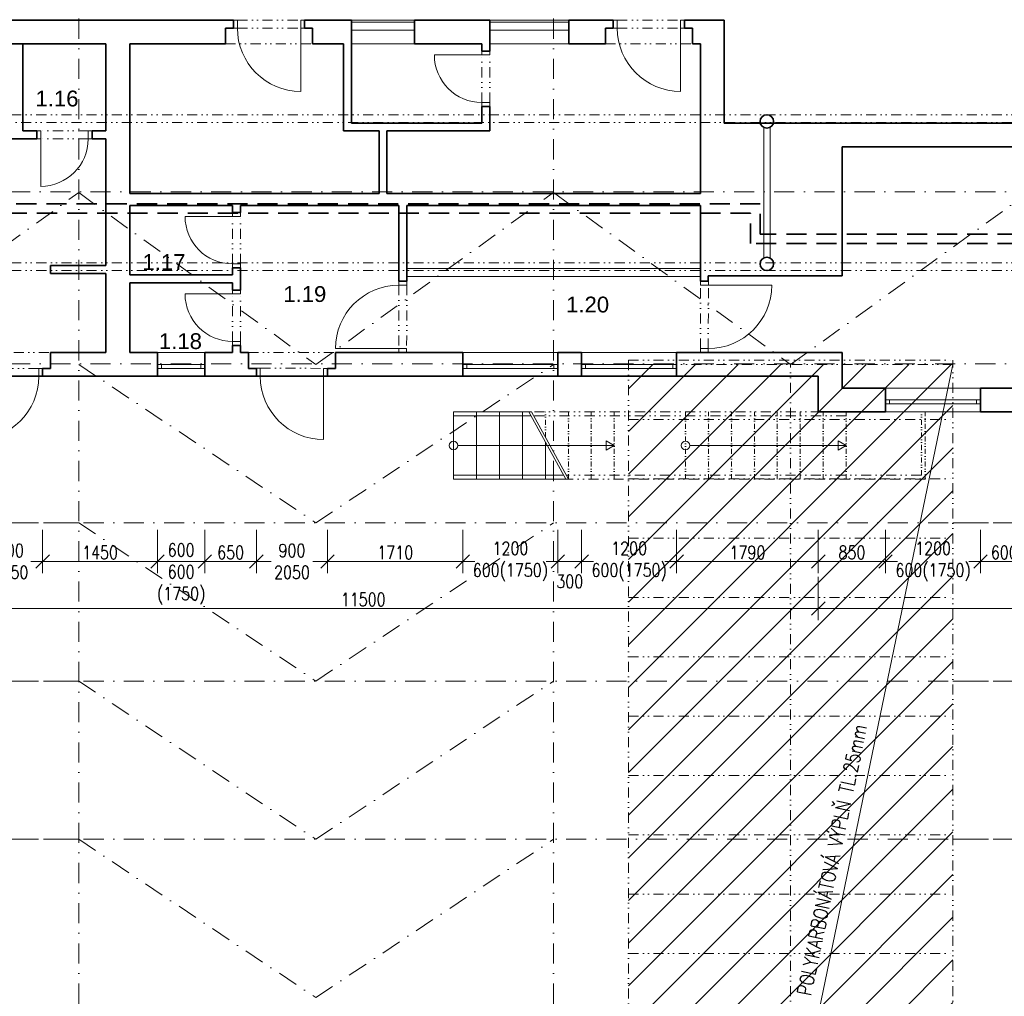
# Model space of a CAD drawing. Header units: millimetres. Extents: x -485339 to 286898, y -1189934 to 1602269.
# Tile 86 of 230: x -68625 to -56185, y -1027579 to -1015237. Entities that reach past the tile are written whole.
import ezdxf

# ---------------------------------------------------------------- set-up
doc = ezdxf.new("R2010")
doc.units = ezdxf.units.MM
doc.header["$LTSCALE"] = 10
for name, pattern in [('DASHDOT', [25.4, 12.7, -6.35, 0, -6.35]), ('DASHED', [19.05, 12.7, -6.35]), ('DĚLICÍ2', [15.875, 6.35, -3.175, 0, -3.175, 0, -3.175]), ('ČÁRKOVANÁ', [19.05, 12.7, -6.35]), ('ČÁRKOVANÁ2', [9.525, 6.35, -3.175])]:
    doc.linetypes.add(name, pattern=pattern)
doc.layers.get('Defpoints').update_dxf_attribs({"lineweight": 0})
for name, color, linetype, lineweight in [('N_dveře', 10, 'Continuous', 18), ('N_popis', 10, 'Continuous', 18), ('N_čáry_dělící stěna', 212, 'ČÁRKOVANÁ', 35), ('N_šrary', 10, 'Continuous', 18), ('St__otvory_dveře', 40, 'Continuous', 18), ('St_kóty', 132, 'Continuous', 18), ('St_otvory_okna', 40, 'Continuous', 18), ('St_plocha_místnosti', 250, 'Continuous', 18), ('St_sloupy_konstrukce haly', 5, 'Continuous', 35), ('St_čáry_nad', 250, 'DĚLICÍ2', 18), ('St_čáry_obrys', 5, 'Continuous', 35), ('St_čáry_osy', 250, 'DASHDOT', 18), ('St_čáry_plné', 250, 'Continuous', 18), ('St_čáry_pod', 250, 'ČÁRKOVANÁ2', 18)]:
    doc.layers.add(name, color=color, linetype=linetype, lineweight=lineweight)
doc.styles.add('Andy', font='arial.ttf')
doc.styles.get("Standard").update_dxf_attribs({"font": 'simplex.shx', "width": 0.8})
doc.dimstyles.new('stavebníM100', dxfattribs={"dimtxt": 165, "dimasz": 170, "dimexe": 150, "dimexo": 100, "dimgap": 30, "dimtad": 1, "dimdec": 0, "dimtxsty": 'Standard', "dimblk": 'OBLIQUE', "dimcen": -2.5, "dimdle": 150, "dimclrd": 256, "dimclre": 256, "dimclrt": 256, "dimadec": 4, "dimazin": 0, "dimtfac": 1, "dimtdec": 0, "dimtmove": 2, "dimatfit": 3, "dimldrblk": 'OBLIQUE', "dimfxl": 400, "dimfxlon": 1, "dimlwd": -1, "dimlwe": -1, "dimarcsym": 0})

# ---------------------------------------------------------------- blocks, each defined once
blk = doc.blocks.new('*U5513')
at = {"layer": 'St_čáry_osy', "ltscale": 2}
blk.add_lwpolyline([(-3000, -1000), (-4, 1000), (3000, -1000)], dxfattribs=at)
blk = doc.blocks.new('*U5512')
at = {"layer": 'St_čáry_osy', "ltscale": 2}
for p in [(60000, 6000), (60000, 4000), (60000, 2000), (60000, 0)]:
    blk.add_blockref('*U5513', p, dxfattribs=at)
blk = doc.blocks.new('*U5515')
at = {"layer": 'St_čáry_osy', "ltscale": 2}
for points in [[(-3950, 8000), (9058, 8000)], [(-3950, 6000), (9058, 6000)], [(-3950, 4000), (9058, 4000)]]:
    blk.add_lwpolyline(points, dxfattribs=at)
blk = doc.blocks.new('*U5514')
at = {"layer": 'St_čáry_osy', "ltscale": 2}
for p in [(48000, 0), (60000, 0), (72000, 0)]:
    blk.add_blockref('*U5515', p, dxfattribs=at)
blk = doc.blocks.new('G$C7F8F446A')
at = {"layer": 'St_čáry_plné', "color": 0, "linetype": 'ByBlock', "ltscale": 2}
for p, q in [((20055, 4100), (-55, 4100)), ((-55, 0), (20055, 0))]:
    blk.add_line(p, q, dxfattribs=at)
for points in [[(12555, 4100), (12555, 0)], [(13305, 4100), (13305, 0)], [(14055, 4100), (14055, 0)], [(14805, 4100), (14805, 0)], [(15555, 4100), (15555, 0)], [(16305, 4100), (16305, 0)], [(17055, 4100), (17055, 0)], [(17805, 4100), (17805, 0)], [(18555, 4100), (18555, 0)], [(19305, 4100), (19305, 0)], [(20055, 4100), (20055, 0)], [(-55, 2050), (20000, 2050)]]:
    blk.add_lwpolyline(points, dxfattribs=at)
at = {"layer": 'St_čáry_pod', "color": 0, "linetype": 'ByBlock', "ltscale": 2}
blk.add_line((20000, 0), (20000, 4100), dxfattribs=at)
blk = doc.blocks.new('G$C3969F823')
at = {"layer": 'St__otvory_dveře', "ltscale": 2}
for points in [[(-100, -50), (-100, 0), (0, 0), (0, -50)], [(-101, -700), (-101, -650), (-1, -650), (-1, -700)]]:
    blk.add_lwpolyline(points, close=True, dxfattribs=at)
at = {"layer": 'St__otvory_dveře', "linetype": 'DĚLICÍ2', "ltscale": 2}
for points in [[(-100, -50), (-101, -650)], [(0, -50), (-1, -650)]]:
    blk.add_lwpolyline(points, dxfattribs=at)
at = {"layer": 'St__otvory_dveře', "color": 0, "ltscale": 2}
blk.add_lwpolyline([(-101, -650), (-701, -650)], dxfattribs=at)
blk.add_arc((-101, -650), 600, 90, 180, dxfattribs=at)
blk = doc.blocks.new('G$CC1796412')
at = {"layer": 'St__otvory_dveře', "color": 0, "ltscale": 2}
blk.add_lwpolyline([(850, 1), (850, 801)], dxfattribs=at)
at = {"layer": 'St__otvory_dveře', "ltscale": 2}
for points in [[(50, 0), (0, 0), (0, -100), (50, -100)], [(900, 1), (850, 1), (850, -99), (900, -99)]]:
    blk.add_lwpolyline(points, close=True, dxfattribs=at)
at = {"layer": 'St__otvory_dveře', "linetype": 'DĚLICÍ2', "ltscale": 2}
for points in [[(50, 0), (850, 1)], [(50, -100), (850, -99)]]:
    blk.add_lwpolyline(points, dxfattribs=at)
at = {"layer": 'St__otvory_dveře', "color": 0, "ltscale": 2}
blk.add_arc((850, 1), 800, 90, 180, dxfattribs=at)
blk = doc.blocks.new('G$CC101BA37')
at = {"layer": 'St_otvory_okna', "ltscale": 2}
for points in [[(600, 50), (0, 50), (0, 0), (600, 0)], [(0, 50), (50, 50), (50, 0), (0, 0)], [(600, 50), (550, 50), (550, 0), (600, 0)]]:
    blk.add_lwpolyline(points, close=True, dxfattribs=at)
blk = doc.blocks.new('G$C09EC9A76')
at = {"layer": 'St_otvory_okna', "ltscale": 2}
for points in [[(1200, 50), (0, 50), (0, 0), (1200, 0)], [(0, 50), (50, 50), (50, 0), (0, 0)], [(1200, 50), (1150, 50), (1150, 0), (1200, 0)]]:
    blk.add_lwpolyline(points, close=True, dxfattribs=at)
blk = doc.blocks.new('G$CB69B1554')
at = {"layer": 'St_otvory_okna', "ltscale": 2}
for points in [[(58530, -25), (59330, -25)], [(60280, -25), (61280, -25)], [(58530, -125), (59330, -125)], [(60280, -125), (61280, -125)]]:
    blk.add_lwpolyline(points, dxfattribs=at)
at = {"layer": 'St_čáry_nad', "ltscale": 2}
for points in [[(56940, -300), (58040, -300)], [(61740, -300), (62840, -300)], [(53630, -4200), (54730, -4200)], [(57230, -4200), (58330, -4200)], [(64782, -4950), (60805, -4950)], [(64782, -5000), (60833, -5000)], [(65732, -5750), (61245, -5750)], [(65782, -5800), (61272, -5800)]]:
    blk.add_lwpolyline(points, dxfattribs=at)
at = {"layer": 'St_čáry_nad'}
for points in [[(60982, -5272), (60982, -4950)], [(61272, -5800), (61272, -4950)], [(61562, -5800), (61562, -4950)], [(61852, -5800), (61852, -4950)], [(62752, -5800), (62752, -4950)], [(63042, -5800), (63042, -4950)], [(63332, -5800), (63332, -4950)], [(63622, -5800), (63622, -4950)], [(63912, -5800), (63912, -4950)], [(64202, -5800), (64202, -4950)], [(64492, -5800), (64492, -4950)], [(64782, -5800), (64782, -4950)], [(65732, -5750), (65732, -4950)], [(65782, -5800), (65782, -4950)]]:
    blk.add_lwpolyline(points, dxfattribs=at)
at = {"layer": 'St_čáry_obrys', "ltscale": 2}
for points in [[(57040, 0), (52930, 0)], [(57040, -102), (57040, 0)], [(58530, 0), (57940, 0)], [(57940, -100), (57940, 0)], [(58530, -1300), (58530, 0)], [(60280, 0), (59330, 0)], [(59330, -300), (59330, 0)], [(60280, -390), (60280, 0)], [(61840, 0), (61280, 0)], [(61280, -300), (61280, 0)], [(61840, -102), (61840, 0)], [(63240, 0), (62740, 0)], [(63240, -1300), (63240, 0)], [(56940, -100), (57040, -100)], [(56940, -100), (56940, -300)], [(57940, -100), (57940, -2)], [(58040, -100), (57940, -100)], [(58040, -100), (58040, -300)], [(61740, -100), (61740, -300)], [(61740, -100), (61840, -100)], [(62740, -102), (62740, -2)], [(62740, -102), (62740, -2)], [(62840, -100), (62740, -100)], [(62840, -100), (62840, -300)], [(55430, -300), (53230, -300)], [(55430, -300), (54380, -300)], [(54380, -1400), (54380, -300)], [(55430, -1400), (55430, -300)], [(55730, -2190), (55730, -300)], [(56940, -300), (55730, -300)], [(58430, -300), (58040, -300)], [(58430, -1400), (58430, -300)], [(60180, -300), (59330, -300)], [(60180, -390), (60180, -300)], [(61740, -300), (61280, -300)], [(62940, -300), (62840, -300)], [(62940, -2190), (62940, -300)], [(60180, -1300), (60180, -1090)], [(60280, -1400), (60280, -1090)], [(60180, -1300), (58530, -1300)], [(73930, -1300), (63240, -1300)], [(54555, -1400), (54380, -1400)], [(54555, -1400), (54555, -1500)], [(55430, -1400), (55255, -1400)], [(55255, -1400), (55255, -1500)], [(58880, -1400), (58430, -1400)], [(58880, -2190), (58880, -1400)], [(60280, -1400), (58980, -1400)], [(58980, -2190), (58980, -1400)], [(54555, -1500), (54105, -1500)], [(55430, -1500), (55255, -1500)], [(55430, -3100), (55430, -1500)], [(72080, -1600), (64730, -1600)], [(64730, -3230), (64730, -1600)], [(58880, -2190), (55730, -2190)], [(62940, -2190), (58980, -2190)], [(55730, -3220), (55730, -2340)], [(57030, -2340), (55730, -2340)], [(57030, -2430), (57030, -2340)], [(57130, -2430), (57130, -2340)], [(59130, -2340), (57130, -2340)], [(59130, -3300), (59130, -2340)], [(59230, -3300), (59230, -2340)], [(62940, -2340), (59230, -2340)], [(62940, -3300), (62940, -2340)], [(55430, -3100), (54730, -3100)], [(54730, -3200), (54730, -3100)], [(55430, -3200), (54730, -3200)], [(55430, -4200), (55430, -3200)], [(55730, -3220), (57030, -3220)], [(57030, -3220), (57030, -3130)], [(57130, -3410), (57130, -3130)], [(64730, -3230), (63040, -3230)], [(63040, -3300), (63040, -3230)], [(55730, -4200), (55730, -3320)], [(55730, -3320), (57030, -3320)], [(57030, -3410), (57030, -3320)], [(59230, -3300), (59130, -3300)], [(63040, -3300), (62940, -3300)], [(54730, -4400), (54730, -4200)], [(55430, -4200), (54730, -4200)], [(56080, -4200), (55730, -4200)], [(57030, -4200), (56680, -4200)], [(57030, -4200), (57030, -4110)], [(57130, -4200), (57130, -4110)], [(57230, -4200), (57130, -4200)], [(57230, -4400), (57230, -4200)], [(59940, -4200), (58330, -4200)], [(58330, -4400), (58330, -4200)], [(61440, -4200), (61140, -4200)], [(64730, -4200), (62640, -4200)], [(64730, -4200), (64730, -4650)], [(54630, -4500), (54630, -4400)], [(54730, -4400), (54630, -4400)], [(57230, -4400), (57330, -4400)], [(57330, -4500), (57330, -4400)], [(58230, -4500), (58230, -4400)], [(58330, -4400), (58230, -4400)], [(54630, -4500), (56080, -4500)], [(56680, -4500), (57330, -4500)], [(58230, -4500), (59940, -4500)], [(61140, -4500), (61440, -4500)], [(62640, -4500), (64430, -4500)], [(64430, -4500), (64430, -4950)], [(65280, -4650), (64730, -4650)], [(65280, -4950), (65280, -4650)], [(67080, -4650), (66480, -4650)], [(66480, -4950), (66480, -4650)], [(65280, -4950), (64430, -4950)], [(67080, -4950), (66480, -4950)]]:
    blk.add_lwpolyline(points, dxfattribs=at)
at = {"layer": 'St_čáry_obrys'}
for points in [[(60180, -390), (60280, -390)], [(60180, -1090), (60280, -1090)], [(57030, -2430), (57130, -2430)], [(57030, -3130), (57130, -3130)], [(57030, -3410), (57130, -3410)], [(56080, -4200), (56080, -4500)], [(56680, -4200), (56680, -4500)], [(57030, -4110), (57130, -4110)], [(59940, -4200), (59940, -4500)], [(61140, -4200), (61140, -4500)], [(61440, -4200), (61440, -4500)], [(62640, -4200), (62640, -4500)]]:
    blk.add_lwpolyline(points, dxfattribs=at)
at = {"layer": 'St_čáry_plné'}
for p, q in [((56080, -4200), (56680, -4200)), ((59940, -4200), (61140, -4200)), ((61440, -4200), (62640, -4200)), ((56080, -4500), (56680, -4500)), ((59940, -4500), (61140, -4500)), ((61440, -4500), (62640, -4500)), ((65280, -4650), (66480, -4650)), ((65280, -4950), (66480, -4950))]:
    blk.add_line(p, q, dxfattribs=at)
at = {"layer": 'St_čáry_plné', "ltscale": 2}
for points in [[(58530, 0), (59330, 0)], [(60280, 0), (61280, 0)], [(59330, -300), (58530, -300)], [(61280, -300), (60280, -300)], [(59877, -5375), (61852, -5375)], [(62807, -5375), (64782, -5375)]]:
    blk.add_lwpolyline(points, dxfattribs=at)
at = {"layer": 'St_čáry_plné'}
for points in [[(62940, -3140), (59230, -3140)], [(62940, -3240), (59230, -3240)], [(60805, -4950), (59822, -4950)], [(59822, -5800), (59822, -4950)], [(60112, -5800), (60112, -4950)], [(60402, -5800), (60402, -4950)], [(60692, -5800), (60692, -4950)], [(60771, -4950), (61238, -5800)], [(60805, -4950), (61272, -5800)], [(60799, -5000), (59822, -5000)], [(60982, -5800), (60982, -5334)], [(61210, -5750), (59822, -5750)], [(61272, -5800), (59822, -5800)]]:
    blk.add_lwpolyline(points, dxfattribs=at)
at = {"layer": 'St_čáry_plné', "ltscale": 2}
for points in [[(61852, -5375), (61751, -5434), (61751, -5316)], [(64782, -5375), (64681, -5434), (64681, -5316)]]:
    blk.add_lwpolyline(points, close=True, dxfattribs=at)
for centre in [(59822, -5375), (62752, -5375)]:
    blk.add_circle(centre, 54.6, dxfattribs=at)
at = {"layer": 'St__otvory_dveře', "xscale": -1}
for name, p, rotation in [('G$CC1796412', (57040, -99), 180), ('G$CC1796412', (61840, -99), 180), ('G$C3969F823', (60280, -1090), 180), ('G$C3969F823', (55255, -1399), 270), ('G$C3969F823', (57130, -3130), 180), ('G$CC1796412', (59130, -3300), 89.9999999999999), ('G$CC1796412', (63040, -4200), 269.9999999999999), ('G$C3969F823', (57130, -4110), 180), ('G$CC1796412', (57330, -4499), 180)]:
    blk.add_blockref(name, p, dxfattribs=dict(at, rotation=rotation))
at = {"layer": 'St__otvory_dveře', "rotation": 180}
blk.add_blockref('G$CC1796412', (54630, -4501), dxfattribs=at)
at = {"layer": 'St_otvory_okna', "ltscale": 2}
for name, p in [('G$CC101BA37', (56080, -4400)), ('G$C09EC9A76', (59940, -4400)), ('G$C09EC9A76', (61440, -4400)), ('G$C09EC9A76', (65280, -4850))]:
    blk.add_blockref(name, p, dxfattribs=at)
blk = doc.blocks.new('G$CD8A98CDB')
at = {"layer": 'St_sloupy_konstrukce haly', "color": 250, "lineweight": 18, "ltscale": 2}
for points in [[(-825, 0), (825, 0)], [(-825, -80), (825, -80)]]:
    blk.add_lwpolyline(points, dxfattribs=at)
at = {"layer": 'St_sloupy_konstrukce haly', "ltscale": 2}
for centre in [(-900, -40), (900, -40)]:
    blk.add_circle(centre, 85, dxfattribs=at)
blk = doc.blocks.new('_OBLIQUE')
at = {"color": 0, "linetype": 'ByBlock'}
blk.add_line((-0.5, -0.5), (0.5, 0.5), dxfattribs=at)
blk = doc.blocks.new('*D5771')
at = {"layer": 'Defpoints', "color": 0}
for p in [(-43625, -992923), (-40393, -992923), (-59739, -1042046)]:
    blk.add_point(p, dxfattribs=at)
at = {"layer": 'St_kóty'}
for p, q in [((-40393, -1042196), (-40393, -992773)), ((-40793, -992923), (-40243, -992923)), ((-40793, -1042046), (-40243, -1042046))]:
    blk.add_line(p, q, dxfattribs=at)
at = {"layer": 'St_kóty', "linetype": 'ByBlock', "xscale": 170, "yscale": 170, "zscale": 170}
for p, rotation in [((-40393, -992923), 90), ((-40393, -1042046), 270)]:
    blk.add_blockref('_OBLIQUE', p, dxfattribs=dict(at, rotation=rotation))
at = {"layer": 'St_kóty', "insert": (-40506, -1017484), "char_height": 165, "attachment_point": 5, "rotation": 90}
blk.add_mtext('49123', dxfattribs=at)
blk = doc.blocks.new('*D5783')
at = {"layer": 'Defpoints', "color": 0}
for p in [(-43625, -992923), (-59725, -1060478), (-38949, -1060478)]:
    blk.add_point(p, dxfattribs=at)
at = {"layer": 'St_kóty'}
for p, q in [((-38949, -992773), (-38949, -1060628)), ((-39349, -992923), (-38799, -992923)), ((-39349, -1060478), (-38799, -1060478))]:
    blk.add_line(p, q, dxfattribs=at)
at = {"layer": 'St_kóty', "linetype": 'ByBlock', "xscale": 170, "yscale": 170, "zscale": 170}
for p, rotation in [((-38949, -992923), 90), ((-38949, -1060478), 270)]:
    blk.add_blockref('_OBLIQUE', p, dxfattribs=dict(at, rotation=rotation))
at = {"layer": 'St_kóty', "insert": (-39061, -1026700), "char_height": 165, "attachment_point": 5, "rotation": 90}
blk.add_mtext('67555', dxfattribs=at)
blk = doc.blocks.new('*D5873')
at = {"layer": 'Defpoints', "color": 0}
for p in [(-69235, -1019139), (-68335, -1019137), (-68335, -1022083)]:
    blk.add_point(p, dxfattribs=at)
at = {"layer": 'St_kóty'}
for p, q in [((-69235, -1021683), (-69235, -1022233)), ((-68335, -1021683), (-68335, -1022233)), ((-69385, -1022083), (-69005, -1022083)), ((-68185, -1022083), (-68479, -1022083))]:
    blk.add_line(p, q, dxfattribs=at)
at = {"layer": 'St_kóty', "linetype": 'ByBlock', "xscale": 170, "yscale": 170, "zscale": 170, "rotation": 180}
blk.add_blockref('_OBLIQUE', (-69235, -1022083), dxfattribs=at)
at = {"layer": 'St_kóty', "linetype": 'ByBlock', "xscale": 170, "yscale": 170, "zscale": 170}
blk.add_blockref('_OBLIQUE', (-68335, -1022083), dxfattribs=at)
at = {"layer": 'St_kóty', "insert": (-68742, -1022083), "char_height": 165, "attachment_point": 5}
blk.add_mtext('900\\P2050', dxfattribs=at)
blk = doc.blocks.new('*D5874')
at = {"layer": 'Defpoints', "color": 0}
for p in [(-68335, -1019137), (-66885, -1019137), (-66885, -1022083)]:
    blk.add_point(p, dxfattribs=at)
at = {"layer": 'St_kóty'}
for p, q in [((-68335, -1021683), (-68335, -1022233)), ((-66885, -1021683), (-66885, -1022233)), ((-68485, -1022083), (-66735, -1022083))]:
    blk.add_line(p, q, dxfattribs=at)
at = {"layer": 'St_kóty', "linetype": 'ByBlock', "xscale": 170, "yscale": 170, "zscale": 170, "rotation": 180}
blk.add_blockref('_OBLIQUE', (-68335, -1022083), dxfattribs=at)
at = {"layer": 'St_kóty', "linetype": 'ByBlock', "xscale": 170, "yscale": 170, "zscale": 170}
blk.add_blockref('_OBLIQUE', (-66885, -1022083), dxfattribs=at)
at = {"layer": 'St_kóty', "insert": (-67610, -1021970), "char_height": 165, "attachment_point": 5}
blk.add_mtext('1450', dxfattribs=at)
blk = doc.blocks.new('*D5875')
at = {"layer": 'Defpoints', "color": 0}
for p in [(-66885, -1019137), (-66285, -1019137), (-66285, -1022083)]:
    blk.add_point(p, dxfattribs=at)
at = {"layer": 'St_kóty'}
for p, q in [((-66885, -1021683), (-66885, -1022233)), ((-66285, -1021683), (-66285, -1022233)), ((-67035, -1022083), (-66135, -1022083))]:
    blk.add_line(p, q, dxfattribs=at)
at = {"layer": 'St_kóty', "insert": (-66585, -1022242), "char_height": 165, "attachment_point": 5}
blk.add_mtext('600\\P600\\P(1750)', dxfattribs=at)
blk = doc.blocks.new('*D5876')
at = {"layer": 'Defpoints', "color": 0}
for p in [(-66285, -1019137), (-65635, -1019136), (-65635, -1022083)]:
    blk.add_point(p, dxfattribs=at)
at = {"layer": 'St_kóty'}
for p, q in [((-66285, -1021683), (-66285, -1022233)), ((-65635, -1021683), (-65635, -1022233)), ((-66435, -1022083), (-65485, -1022083))]:
    blk.add_line(p, q, dxfattribs=at)
at = {"layer": 'St_kóty', "linetype": 'ByBlock', "xscale": 170, "yscale": 170, "zscale": 170, "rotation": 180}
blk.add_blockref('_OBLIQUE', (-66285, -1022083), dxfattribs=at)
at = {"layer": 'St_kóty', "linetype": 'ByBlock', "xscale": 170, "yscale": 170, "zscale": 170}
blk.add_blockref('_OBLIQUE', (-65635, -1022083), dxfattribs=at)
at = {"layer": 'St_kóty', "insert": (-65960, -1021970), "char_height": 165, "attachment_point": 5}
blk.add_mtext('650', dxfattribs=at)
blk = doc.blocks.new('*D5877')
at = {"layer": 'Defpoints', "color": 0}
for p in [(-65635, -1019136), (-64735, -1019136), (-64735, -1022083)]:
    blk.add_point(p, dxfattribs=at)
at = {"layer": 'St_kóty'}
for p, q in [((-65635, -1021683), (-65635, -1022233)), ((-64735, -1021683), (-64735, -1022233)), ((-65785, -1022083), (-65447, -1022083)), ((-64585, -1022083), (-64922, -1022083))]:
    blk.add_line(p, q, dxfattribs=at)
at = {"layer": 'St_kóty', "linetype": 'ByBlock', "xscale": 170, "yscale": 170, "zscale": 170, "rotation": 180}
blk.add_blockref('_OBLIQUE', (-65635, -1022083), dxfattribs=at)
at = {"layer": 'St_kóty', "linetype": 'ByBlock', "xscale": 170, "yscale": 170, "zscale": 170}
blk.add_blockref('_OBLIQUE', (-64735, -1022083), dxfattribs=at)
at = {"layer": 'St_kóty', "insert": (-65185, -1022083), "char_height": 165, "attachment_point": 5}
blk.add_mtext('900\\P2050', dxfattribs=at)
blk = doc.blocks.new('*D5878')
at = {"layer": 'Defpoints', "color": 0}
for p in [(-64735, -1019136), (-63025, -1019137), (-63025, -1022083)]:
    blk.add_point(p, dxfattribs=at)
at = {"layer": 'St_kóty'}
for p, q in [((-64735, -1021683), (-64735, -1022233)), ((-63025, -1021683), (-63025, -1022233)), ((-64885, -1022083), (-62875, -1022083))]:
    blk.add_line(p, q, dxfattribs=at)
at = {"layer": 'St_kóty', "linetype": 'ByBlock', "xscale": 170, "yscale": 170, "zscale": 170, "rotation": 180}
blk.add_blockref('_OBLIQUE', (-64735, -1022083), dxfattribs=at)
at = {"layer": 'St_kóty', "linetype": 'ByBlock', "xscale": 170, "yscale": 170, "zscale": 170}
blk.add_blockref('_OBLIQUE', (-63025, -1022083), dxfattribs=at)
at = {"layer": 'St_kóty', "insert": (-63880, -1021970), "char_height": 165, "attachment_point": 5}
blk.add_mtext('1710', dxfattribs=at)
blk = doc.blocks.new('*D5879')
at = {"layer": 'Defpoints', "color": 0}
for p in [(-63025, -1019137), (-61825, -1019137), (-61825, -1022083)]:
    blk.add_point(p, dxfattribs=at)
at = {"layer": 'St_kóty'}
for p, q in [((-63025, -1021683), (-63025, -1022233)), ((-61825, -1021683), (-61825, -1022233)), ((-63175, -1022083), (-62948, -1022083)), ((-61675, -1022083), (-61901, -1022083))]:
    blk.add_line(p, q, dxfattribs=at)
at = {"layer": 'St_kóty', "linetype": 'ByBlock', "xscale": 170, "yscale": 170, "zscale": 170, "rotation": 180}
blk.add_blockref('_OBLIQUE', (-63025, -1022083), dxfattribs=at)
at = {"layer": 'St_kóty', "linetype": 'ByBlock', "xscale": 170, "yscale": 170, "zscale": 170}
blk.add_blockref('_OBLIQUE', (-61825, -1022083), dxfattribs=at)
at = {"layer": 'St_kóty', "insert": (-62425, -1022083), "char_height": 165, "attachment_point": 5}
blk.add_mtext('1200\\P600(1750)', dxfattribs=at)
blk = doc.blocks.new('*D5880')
at = {"layer": 'Defpoints', "color": 0}
for p in [(-61825, -1019137), (-61525, -1019137), (-61525, -1022083)]:
    blk.add_point(p, dxfattribs=at)
at = {"layer": 'St_kóty'}
for p, q in [((-61825, -1021683), (-61825, -1022233)), ((-61525, -1021683), (-61525, -1022233)), ((-61975, -1022083), (-61375, -1022083))]:
    blk.add_line(p, q, dxfattribs=at)
at = {"layer": 'St_kóty', "linetype": 'ByBlock', "xscale": 170, "yscale": 170, "zscale": 170, "rotation": 180}
blk.add_blockref('_OBLIQUE', (-61825, -1022083), dxfattribs=at)
at = {"layer": 'St_kóty', "linetype": 'ByBlock', "xscale": 170, "yscale": 170, "zscale": 170}
blk.add_blockref('_OBLIQUE', (-61525, -1022083), dxfattribs=at)
at = {"layer": 'St_kóty', "insert": (-61675, -1022336), "char_height": 165, "attachment_point": 5}
blk.add_mtext('300', dxfattribs=at)
blk = doc.blocks.new('*D5881')
at = {"layer": 'Defpoints', "color": 0}
for p in [(-61525, -1019137), (-60325, -1019137), (-60325, -1022083)]:
    blk.add_point(p, dxfattribs=at)
at = {"layer": 'St_kóty'}
for p, q in [((-61525, -1021683), (-61525, -1022233)), ((-60325, -1021683), (-60325, -1022233)), ((-61675, -1022083), (-61448, -1022083)), ((-60175, -1022083), (-60401, -1022083))]:
    blk.add_line(p, q, dxfattribs=at)
at = {"layer": 'St_kóty', "linetype": 'ByBlock', "xscale": 170, "yscale": 170, "zscale": 170, "rotation": 180}
blk.add_blockref('_OBLIQUE', (-61525, -1022083), dxfattribs=at)
at = {"layer": 'St_kóty', "linetype": 'ByBlock', "xscale": 170, "yscale": 170, "zscale": 170}
blk.add_blockref('_OBLIQUE', (-60325, -1022083), dxfattribs=at)
at = {"layer": 'St_kóty', "insert": (-60925, -1022083), "char_height": 165, "attachment_point": 5}
blk.add_mtext('1200\\P600(1750)', dxfattribs=at)
blk = doc.blocks.new('*D5882')
at = {"layer": 'Defpoints', "color": 0}
for p in [(-60325, -1019137), (-58535, -1019587), (-58535, -1022083)]:
    blk.add_point(p, dxfattribs=at)
at = {"layer": 'St_kóty'}
for p, q in [((-60325, -1021683), (-60325, -1022233)), ((-58535, -1021683), (-58535, -1022233)), ((-60475, -1022083), (-58385, -1022083))]:
    blk.add_line(p, q, dxfattribs=at)
at = {"layer": 'St_kóty', "linetype": 'ByBlock', "xscale": 170, "yscale": 170, "zscale": 170, "rotation": 180}
blk.add_blockref('_OBLIQUE', (-60325, -1022083), dxfattribs=at)
at = {"layer": 'St_kóty', "linetype": 'ByBlock', "xscale": 170, "yscale": 170, "zscale": 170}
blk.add_blockref('_OBLIQUE', (-58535, -1022083), dxfattribs=at)
at = {"layer": 'St_kóty', "insert": (-59430, -1021970), "char_height": 165, "attachment_point": 5}
blk.add_mtext('1790', dxfattribs=at)
blk = doc.blocks.new('*D5883')
at = {"layer": 'Defpoints', "color": 0}
for p in [(-58535, -1019587), (-57685, -1019587), (-57685, -1022083)]:
    blk.add_point(p, dxfattribs=at)
at = {"layer": 'St_kóty'}
for p, q in [((-58535, -1021683), (-58535, -1022233)), ((-57685, -1021683), (-57685, -1022233)), ((-58685, -1022083), (-57535, -1022083))]:
    blk.add_line(p, q, dxfattribs=at)
at = {"layer": 'St_kóty', "linetype": 'ByBlock', "xscale": 170, "yscale": 170, "zscale": 170, "rotation": 180}
blk.add_blockref('_OBLIQUE', (-58535, -1022083), dxfattribs=at)
at = {"layer": 'St_kóty', "linetype": 'ByBlock', "xscale": 170, "yscale": 170, "zscale": 170}
blk.add_blockref('_OBLIQUE', (-57685, -1022083), dxfattribs=at)
at = {"layer": 'St_kóty', "insert": (-58110, -1021970), "char_height": 165, "attachment_point": 5}
blk.add_mtext('850', dxfattribs=at)
blk = doc.blocks.new('*D5884')
at = {"layer": 'Defpoints', "color": 0}
for p in [(-57685, -1019587), (-56485, -1019587), (-56485, -1022083)]:
    blk.add_point(p, dxfattribs=at)
at = {"layer": 'St_kóty'}
for p, q in [((-57685, -1021683), (-57685, -1022233)), ((-56485, -1021683), (-56485, -1022233)), ((-57835, -1022083), (-57608, -1022083)), ((-56335, -1022083), (-56561, -1022083))]:
    blk.add_line(p, q, dxfattribs=at)
at = {"layer": 'St_kóty', "linetype": 'ByBlock', "xscale": 170, "yscale": 170, "zscale": 170, "rotation": 180}
blk.add_blockref('_OBLIQUE', (-57685, -1022083), dxfattribs=at)
at = {"layer": 'St_kóty', "linetype": 'ByBlock', "xscale": 170, "yscale": 170, "zscale": 170}
blk.add_blockref('_OBLIQUE', (-56485, -1022083), dxfattribs=at)
at = {"layer": 'St_kóty', "insert": (-57085, -1022083), "char_height": 165, "attachment_point": 5}
blk.add_mtext('1200\\P600(1750)', dxfattribs=at)
blk = doc.blocks.new('*D5899')
at = {"layer": 'Defpoints', "color": 0}
for p in [(-70035, -1019731), (-58535, -1020181), (-58535, -1022677)]:
    blk.add_point(p, dxfattribs=at)
at = {"layer": 'St_kóty'}
for p, q in [((-70035, -1022277), (-70035, -1022827)), ((-58535, -1022277), (-58535, -1022827)), ((-70185, -1022677), (-58385, -1022677))]:
    blk.add_line(p, q, dxfattribs=at)
at = {"layer": 'St_kóty', "linetype": 'ByBlock', "xscale": 170, "yscale": 170, "zscale": 170, "rotation": 180}
blk.add_blockref('_OBLIQUE', (-70035, -1022677), dxfattribs=at)
at = {"layer": 'St_kóty', "linetype": 'ByBlock', "xscale": 170, "yscale": 170, "zscale": 170}
blk.add_blockref('_OBLIQUE', (-58535, -1022677), dxfattribs=at)
at = {"layer": 'St_kóty', "insert": (-64285, -1022564), "char_height": 165, "attachment_point": 5}
blk.add_mtext('11500', dxfattribs=at)
blk = doc.blocks.new('*D5900')
at = {"layer": 'Defpoints', "color": 0}
for p in [(-58535, -1020181), (-49035, -1020181), (-49035, -1022677)]:
    blk.add_point(p, dxfattribs=at)
at = {"layer": 'St_kóty'}
for p, q in [((-58535, -1022277), (-58535, -1022827)), ((-49035, -1022277), (-49035, -1022827)), ((-58685, -1022677), (-48885, -1022677))]:
    blk.add_line(p, q, dxfattribs=at)
at = {"layer": 'St_kóty', "linetype": 'ByBlock', "xscale": 170, "yscale": 170, "zscale": 170, "rotation": 180}
blk.add_blockref('_OBLIQUE', (-58535, -1022677), dxfattribs=at)
at = {"layer": 'St_kóty', "linetype": 'ByBlock', "xscale": 170, "yscale": 170, "zscale": 170}
blk.add_blockref('_OBLIQUE', (-49035, -1022677), dxfattribs=at)
at = {"layer": 'St_kóty', "insert": (-53785, -1022564), "char_height": 165, "attachment_point": 5}
blk.add_mtext('9500', dxfattribs=at)
blk = doc.blocks.new('*D5905')
at = {"layer": 'Defpoints', "color": 0}
for p in [(-55885, -1020031), (-56485, -1020181), (-55885, -1022083)]:
    blk.add_point(p, dxfattribs=at)
at = {"layer": 'St_kóty'}
for p, q in [((-56485, -1021683), (-56485, -1022233)), ((-55885, -1021683), (-55885, -1022233)), ((-56635, -1022083), (-55735, -1022083))]:
    blk.add_line(p, q, dxfattribs=at)
at = {"layer": 'St_kóty', "linetype": 'ByBlock', "xscale": 170, "yscale": 170, "zscale": 170, "rotation": 180}
blk.add_blockref('_OBLIQUE', (-56485, -1022083), dxfattribs=at)
at = {"layer": 'St_kóty', "linetype": 'ByBlock', "xscale": 170, "yscale": 170, "zscale": 170}
blk.add_blockref('_OBLIQUE', (-55885, -1022083), dxfattribs=at)
at = {"layer": 'St_kóty', "insert": (-56185, -1021970), "char_height": 165, "attachment_point": 5}
blk.add_mtext('600', dxfattribs=at)
blk = doc.blocks.new('*D5911')
at = {"layer": 'Defpoints', "color": 0}
for p in [(-49035, -1011998), (-59725, -1014219), (-49035, -1015519)]:
    blk.add_point(p, dxfattribs=at)
at = {"layer": 'St_kóty'}
for p, q in [((-59725, -1012398), (-59725, -1011848)), ((-49035, -1012398), (-49035, -1011848)), ((-59875, -1011998), (-48885, -1011998))]:
    blk.add_line(p, q, dxfattribs=at)
at = {"layer": 'St_kóty', "linetype": 'ByBlock', "xscale": 170, "yscale": 170, "zscale": 170, "rotation": 180}
blk.add_blockref('_OBLIQUE', (-59725, -1011998), dxfattribs=at)
at = {"layer": 'St_kóty', "linetype": 'ByBlock', "xscale": 170, "yscale": 170, "zscale": 170}
blk.add_blockref('_OBLIQUE', (-49035, -1011998), dxfattribs=at)
at = {"layer": 'St_kóty', "insert": (-54380, -1011885), "char_height": 165, "attachment_point": 5}
blk.add_mtext('10690', dxfattribs=at)
blk = doc.blocks.new('*D5941')
at = {"layer": 'Defpoints', "color": 0}
for p in [(-49035, -1012548), (-59725, -1015230), (-49035, -1016531)]:
    blk.add_point(p, dxfattribs=at)
at = {"layer": 'St_kóty'}
for p, q in [((-59725, -1012948), (-59725, -1012398)), ((-49035, -1012948), (-49035, -1012398)), ((-59875, -1012548), (-48885, -1012548))]:
    blk.add_line(p, q, dxfattribs=at)
at = {"layer": 'St_kóty', "linetype": 'ByBlock', "xscale": 170, "yscale": 170, "zscale": 170, "rotation": 180}
blk.add_blockref('_OBLIQUE', (-59725, -1012548), dxfattribs=at)
at = {"layer": 'St_kóty', "linetype": 'ByBlock', "xscale": 170, "yscale": 170, "zscale": 170}
blk.add_blockref('_OBLIQUE', (-49035, -1012548), dxfattribs=at)
at = {"layer": 'St_kóty', "insert": (-54380, -1012435), "char_height": 165, "attachment_point": 5}
blk.add_mtext('10690', dxfattribs=at)

msp = doc.modelspace()

# ---------------------------------------------------------------- hatches: boundary and pattern name
at = {"layer": 'N_šrary', "linetype": 'DASHED'}
h = msp.add_hatch(dxfattribs=at)
h.set_pattern_fill('ANSI31', color=256, scale=120)
h.set_pattern_definition([(45, (84000, -425057.46), (-269.40768, 269.40768), [])])
h.paths.add_polyline_path([(-60934.2, -1039594.2), (-56834.1, -1039593.6), (-56834.2, -1019594.2), (-60934.2, -1019594.2)])

# ---------------------------------------------------------------- linework, layer by layer
at = {"layer": 'N_popis'}
msp.add_lwpolyline([(-56834.2, -1019594.2), (-60934.2, -1039394.2)], dxfattribs=at)
at = {"layer": 'N_čáry_dělící stěna', "ltscale": 2}
for points in [[(-59269.9, -1017562.9), (-125269.9, -1017562.9)], [(-59269.9, -1017945.5), (-59269.9, -1017562.9)], [(-59389.9, -1017682.9), (-125389.9, -1017682.9)], [(-59389.9, -1018065.5), (-59389.9, -1017682.9)], [(-43825.3, -1017945.5), (-59269.9, -1017945.5)], [(-43825.3, -1018065.5), (-59389.9, -1018065.5)]]:
    msp.add_lwpolyline(points, dxfattribs=at)
at = {"layer": 'St_čáry_nad', "ltscale": 2}
for points in [[(-43825.2, -1016437.6), (-139879.9, -1016437.6)], [(-46557.7, -1016537.6), (-139879.9, -1016537.6)], [(-43825.2, -1018307.6), (-139879.9, -1018307.6)], [(-43825.2, -1018407.6), (-139879.9, -1018407.6)]]:
    msp.add_lwpolyline(points, dxfattribs=at)
at = {"layer": 'St_čáry_obrys'}
for p, q in [((-70034.9, -1019742.9), (-58534.9, -1019742.9)), ((-58534.9, -1019742.9), (-58534.9, -1020192.9))]:
    msp.add_line(p, q, dxfattribs=at)
at = {"layer": 'St_čáry_osy', "ltscale": 2}
for points in [[(-67879.9, -1040882.6), (-67879.9, -992785.6)], [(-61879.9, -1040882.6), (-61879.9, -992785.6)], [(-139879.9, -1017422.6), (-43825.2, -1017409.8)], [(-73879.9, -1017422.6), (-70884.2, -1019595.1), (-67879.9, -1017422.6)], [(-67879.9, -1017422.6), (-64884.2, -1019595.1), (-61879.9, -1017422.6)], [(-61879.9, -1017422.6), (-58884.2, -1019595.1), (-55879.9, -1017422.6)], [(-139879.9, -1019595.1), (-43825.2, -1019582.3)]]:
    msp.add_lwpolyline(points, dxfattribs=at)

# ---------------------------------------------------------------- block references
at = {"layer": 'N_dveře', "ltscale": 2}
msp.add_blockref('G$CB69B1554', (-122964.9, -1015242.9), dxfattribs=at)
at = {"layer": 'St_sloupy_konstrukce haly', "ltscale": 2, "rotation": 90}
msp.add_blockref('G$CD8A98CDB', (-59224.9, -1017422.6), dxfattribs=at)
at = {"layer": 'St_čáry_nad', "ltscale": 2, "rotation": 90}
msp.add_blockref('G$C7F8F446A', (-56834.2, -1039594.2), dxfattribs=at)
at = {"layer": 'St_čáry_osy', "ltscale": 2, "xscale": -1, "rotation": 180}
msp.add_blockref('*U5512', (-124879.9, -1020595.1), dxfattribs=at)
at = {"layer": 'St_čáry_osy', "ltscale": 2}
msp.add_blockref('*U5514', (-124884.2, -1029595.1), dxfattribs=at)

# ---------------------------------------------------------------- texts
at = {"layer": 'N_popis', "width": 0.8}
msp.add_text('POLYKARBONÁTOVÁ VÝPLŇ TL.25mm', height=180, rotation=78.30106, dxfattribs=at).set_placement((-58628.1, -1027582.2))
at = {"layer": 'St_plocha_místnosti', "ltscale": 2, "style": 'Andy'}
for s, p in [('1.16', (-68425.7, -1016333)), ('1.17', (-67074.1, -1018399.7)), ('1.19', (-65294.7, -1018804.1)), ('1.20', (-61721.7, -1018936.6)), ('1.18', (-66866.2, -1019399))]:
    msp.add_text(s, height=200, dxfattribs=at).set_placement(p)

# ---------------------------------------------------------------- dimensions: what is measured, and where the dimension line sits
at = {"layer": 'St_kóty'}
for base, p1, p2, picture, middle in [((-40393.4, -992922.8), (-59739.4, -1042045.8), (-43625.2, -992922.8), '*D5771', (-40505.9, -1017484.3)), ((-38948.9, -1060477.6), (-43625.2, -992922.8), (-59724.9, -1060477.6), '*D5783', (-39061.4, -1026700.2))]:
    dim = msp.add_linear_dim(base=base, p1=p1, p2=p2, angle=90, dimstyle='stavebníM100', dxfattribs=at)
    dim.commit()
    dim.dimension.update_dxf_attribs({"geometry": picture, "text_midpoint": middle})
for base, p1, p2, picture, middle in [((-49034.9, -1011998), (-59724.9, -1014218.7), (-49034.9, -1015518.7), '*D5911', (-54379.9, -1011885.5)), ((-49034.9, -1012548), (-59724.9, -1015230.4), (-49034.9, -1016531.2), '*D5941', (-54379.9, -1012435.5)), ((-66884.9, -1022082.8), (-68334.9, -1019137.3), (-66884.9, -1019137.3), '*D5874', (-67609.9, -1021970.3)), ((-65634.9, -1022082.8), (-66284.9, -1019137.3), (-65634.9, -1019136.5), '*D5876', (-65959.9, -1021970.3)), ((-63024.9, -1022082.8), (-64734.9, -1019136.5), (-63024.9, -1019137.3), '*D5878', (-63879.9, -1021970.3)), ((-58534.9, -1022082.8), (-60324.9, -1019137.3), (-58534.9, -1019586.8), '*D5882', (-59429.9, -1021970.3)), ((-57684.9, -1022082.8), (-58534.9, -1019586.8), (-57684.9, -1019586.8), '*D5883', (-58109.9, -1021970.3)), ((-58534.9, -1022676.8), (-70034.9, -1019731.2), (-58534.9, -1020181.2), '*D5899', (-64284.9, -1022564.3)), ((-55884.9, -1022082.8), (-56484.9, -1020181.2), (-55884.9, -1020031.2), '*D5905', (-56184.9, -1021970.3)), ((-49034.9, -1022676.8), (-58534.9, -1020181.2), (-49034.9, -1020181.2), '*D5900', (-53784.9, -1022564.3))]:
    dim = msp.add_linear_dim(base=base, p1=p1, p2=p2, dimstyle='stavebníM100', dxfattribs=at)
    dim.commit()
    dim.dimension.update_dxf_attribs({"geometry": picture, "text_midpoint": middle})
for base, p1, p2, text, picture, middle in [((-68334.9, -1022082.8), (-69234.9, -1019138.9), (-68334.9, -1019137.3), '<>\\P2050', '*D5873', (-68742, -1022082.8)), ((-66284.9, -1022082.8), (-66884.9, -1019137.3), (-66284.9, -1019137.3), '<>\\P600\\P(1750)', '*D5875', (-66584.9, -1022241.5)), ((-64734.9, -1022082.8), (-65634.9, -1019136.5), (-64734.9, -1019136.5), '<>\\P2050', '*D5877', (-65184.9, -1022082.8)), ((-61824.9, -1022082.8), (-63024.9, -1019137.3), (-61824.9, -1019137.3), '<>\\P600(1750)', '*D5879', (-62424.9, -1022082.8)), ((-60324.9, -1022082.8), (-61524.9, -1019137.3), (-60324.9, -1019137.3), '<>\\P600(1750)', '*D5881', (-60924.9, -1022082.8)), ((-56484.9, -1022082.8), (-57684.9, -1019586.8), (-56484.9, -1019586.8), '<>\\P600(1750)', '*D5884', (-57084.9, -1022082.8))]:
    dim = msp.add_linear_dim(base=base, p1=p1, p2=p2, text=text, dimstyle='stavebníM100', override={"dimtxsty": 'Standard'}, dxfattribs=at)
    dim.commit()
    dim.dimension.update_dxf_attribs({"geometry": picture, "text_midpoint": middle, "dimtype": 160})
dim = msp.add_linear_dim(base=(-61524.9, -1022082.8), p1=(-61824.9, -1019137.3), p2=(-61524.9, -1019137.3), dimstyle='stavebníM100', dxfattribs=at)
dim.commit()
dim.dimension.update_dxf_attribs({"geometry": '*D5880', "text_midpoint": (-61674.9, -1022335.5), "dimtype": 160})

doc.saveas('drawing.dxf')
